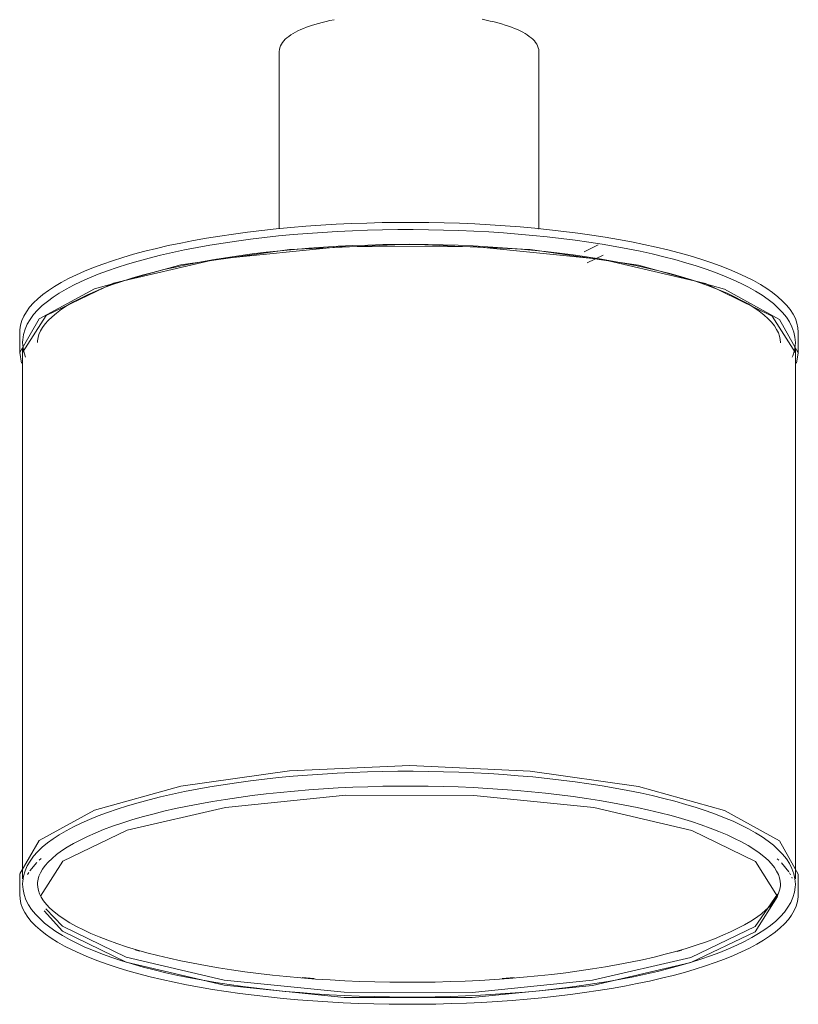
# Model space of a CAD drawing. Header units: millimetres. Extents: x 2834 to 10851, y -1034 to 7771.
# Tile 2 of 9: x 6365 to 6575, y -701 to -435. Entities that reach past the tile are written whole.
import ezdxf

# ---------------------------------------------------------------- set-up
doc = ezdxf.new("R2010")
doc.units = ezdxf.units.MM
doc.layers.add('E-LITE-EQPM', color=7, linetype='Continuous', lineweight=20)

# ---------------------------------------------------------------- blocks, each defined once
blk = doc.blocks.new('64314-5L   _Suspended_tensor - 64314-47-5L MAMBO Black_rattan pendant lamp ø210-5L-721066-00 Isometrico PDF')
at = {"layer": 'E-LITE-EQPM', "color": 253, "lineweight": 15, "true_color": 0xaaaaaa}
for p, q in [((3158.6, -443.98), (3158.6, -491.84)), ((3228.6, -491.86), (3228.6, -443.98)), ((3244.58, -496.16), (3240.8, -497.97)), ((3241.65, -500.99), (3245.92, -498.94)), ((3088.58, -519.71), (3088.58, -519.64)), ((3088.58, -519.71), (3088.58, -525.19)), ((3298.58, -525.19), (3298.58, -519.71)), ((3089.38, -522.47), (3089.38, -522.39)), ((3093.38, -522.47), (3093.38, -522.42)), ((3293.78, -522.47), (3293.78, -522.51)), ((3297.78, -522.47), (3297.78, -522.54)), ((3088.58, -525.19), (3089.09, -528.07)), ((3089.38, -524.06), (3089.38, -667.09)), ((3297.78, -667.09), (3297.78, -524.06)), ((3298.09, -528.02), (3298.58, -525.25)), ((3091.31, -664.98), (3093.21, -662.7)), ((3093.84, -662.1), (3094.35, -661.64)), ((3292.92, -661.74), (3293.33, -662.1)), ((3294.07, -662.83), (3296, -665.2)), ((3088.58, -665.85), (3088.58, -671.32)), ((3090.71, -665.93), (3091.05, -665.38)), ((3296.18, -665.48), (3296.5, -666.03)), ((3298.58, -671.32), (3298.58, -665.85)), ((3089.38, -668.57), (3089.38, -668.49)), ((3093.38, -668.57), (3093.38, -668.52)), ((3293.78, -668.57), (3293.78, -668.62)), ((3296.84, -666.7), (3296.96, -666.96)), ((3297.78, -668.57), (3297.78, -668.65)), ((3298.58, -671.32), (3298.58, -671.39)), ((3119.75, -686.32), (3120.93, -686.65)), ((3265.89, -686.74), (3267.2, -686.38)), ((3164.76, -693.73), (3168.02, -693.98)), ((3218.69, -694.01), (3221.95, -693.77))]:
    blk.add_line(p, q, dxfattribs=at)
for points in [[(3228.6, -443.98, 0), (3228.56, -443.47, 0), (3228.46, -442.96, 0), (3228.28, -442.47, 0), (3228.04, -442, 0), (3227.74, -441.54, 0), (3227.39, -441.1, 0), (3226.99, -440.68, 0), (3226.54, -440.27, 0), (3226.03, -439.88, 0), (3225.49, -439.5, 0), (3224.89, -439.13, 0), (3224.25, -438.77, 0), (3223.57, -438.42, 0), (3222.84, -438.08, 0), (3222.06, -437.75, 0), (3221.25, -437.43, 0), (3220.39, -437.12, 0), (3219.49, -436.83, 0), (3218.55, -436.54, 0), (3217.57, -436.26, 0), (3216.56, -436, 0), (3215.51, -435.75, 0), (3214.43, -435.51, 0), (3213.31, -435.28, 0)], [(3173.37, -435.39, 0), (3172.27, -435.62, 0), (3171.21, -435.86, 0), (3170.17, -436.12, 0), (3169.18, -436.39, 0), (3168.22, -436.67, 0), (3167.3, -436.96, 0), (3166.77, -437.14, 0)], [(3158.6, -443.98, 0), (3158.64, -443.47, 0), (3158.75, -442.96, 0), (3158.92, -442.47, 0), (3159.16, -442, 0), (3159.46, -441.54, 0), (3159.81, -441.1, 0), (3160.22, -440.68, 0), (3160.67, -440.27, 0), (3161.17, -439.88, 0), (3161.72, -439.5, 0), (3162.31, -439.13, 0), (3162.95, -438.77, 0), (3163.64, -438.42, 0), (3164.37, -438.08, 0), (3165.14, -437.75, 0), (3165.96, -437.43, 0), (3166.77, -437.14, 0)], [(3298.58, -519.71, 0), (3298.49, -518.47, 0), (3298.22, -517.23, 0), (3297.78, -516, 0), (3297.17, -514.79, 0), (3296.39, -513.6, 0), (3295.44, -512.42, 0), (3294.34, -511.27, 0), (3293.07, -510.13, 0), (3291.65, -509.01, 0), (3290.08, -507.91, 0), (3288.35, -506.83, 0), (3286.48, -505.78, 0), (3284.45, -504.75, 0), (3282.29, -503.74, 0), (3279.98, -502.76, 0), (3277.54, -501.81, 0), (3274.96, -500.89, 0), (3272.26, -499.99, 0), (3269.43, -499.13, 0), (3266.48, -498.3, 0), (3263.42, -497.5, 0), (3260.24, -496.74, 0), (3256.96, -496.02, 0), (3253.58, -495.33, 0), (3250.1, -494.68, 0), (3246.53, -494.07, 0), (3242.88, -493.5, 0), (3239.15, -492.97, 0), (3235.35, -492.48, 0), (3231.48, -492.04, 0), (3227.55, -491.64, 0), (3223.57, -491.28, 0), (3219.54, -490.97, 0), (3215.46, -490.7, 0), (3211.36, -490.48, 0), (3207.22, -490.31, 0), (3203.06, -490.18, 0), (3198.89, -490.1, 0), (3194.71, -490.06, 0), (3190.52, -490.07, 0), (3186.35, -490.13, 0), (3182.18, -490.23, 0), (3178.03, -490.38, 0), (3173.91, -490.58, 0), (3169.82, -490.82, 0), (3165.76, -491.11, 0), (3161.75, -491.44, 0), (3157.79, -491.82, 0), (3153.89, -492.24, 0), (3150.05, -492.7, 0), (3146.28, -493.21, 0), (3142.58, -493.76, 0), (3138.97, -494.34, 0), (3135.44, -494.97, 0), (3132.01, -495.64, 0), (3128.67, -496.34, 0), (3125.44, -497.09, 0), (3122.31, -497.86, 0), (3119.3, -498.68, 0), (3116.41, -499.52, 0), (3113.64, -500.4, 0), (3110.99, -501.31, 0), (3108.48, -502.24, 0), (3106.1, -503.21, 0), (3103.86, -504.2, 0), (3101.76, -505.22, 0), (3099.8, -506.26, 0), (3097.99, -507.33, 0), (3096.34, -508.41, 0), (3094.83, -509.52, 0), (3093.48, -510.65, 0), (3092.29, -511.8, 0), (3091.26, -512.96, 0), (3090.39, -514.15, 0), (3089.69, -515.35, 0), (3089.15, -516.57, 0), (3088.79, -517.8, 0), (3088.6, -519.04, 0), (3088.58, -519.64, 0)], [(3297.78, -522.47, 0), (3297.68, -521.04, 0), (3297.37, -519.64, 0), (3296.88, -518.26, 0), (3296.2, -516.93, 0), (3295.36, -515.63, 0), (3294.35, -514.38, 0), (3293.19, -513.16, 0), (3291.88, -511.98, 0), (3290.42, -510.83, 0), (3288.81, -509.71, 0), (3287.06, -508.62, 0), (3285.17, -507.56, 0), (3283.14, -506.53, 0), (3280.98, -505.52, 0), (3278.68, -504.54, 0), (3276.25, -503.6, 0), (3273.7, -502.68, 0), (3271.02, -501.79, 0), (3268.22, -500.94, 0), (3265.3, -500.12, 0), (3262.28, -499.33, 0), (3259.14, -498.58, 0), (3255.91, -497.87, 0), (3252.58, -497.19, 0), (3249.15, -496.55, 0), (3245.64, -495.95, 0), (3242.04, -495.39, 0), (3238.37, -494.87, 0), (3234.63, -494.39, 0), (3230.83, -493.95, 0), (3226.96, -493.56, 0), (3223.05, -493.21, 0), (3219.08, -492.9, 0), (3215.08, -492.64, 0), (3211.05, -492.42, 0), (3206.98, -492.25, 0), (3202.9, -492.12, 0), (3198.8, -492.04, 0), (3194.69, -492.01, 0), (3190.58, -492.02, 0), (3186.47, -492.07, 0), (3182.38, -492.17, 0), (3178.3, -492.32, 0), (3174.25, -492.51, 0), (3170.23, -492.75, 0), (3166.24, -493.04, 0), (3162.3, -493.36, 0), (3158.41, -493.73, 0), (3154.57, -494.15, 0), (3150.8, -494.6, 0), (3147.09, -495.1, 0), (3143.45, -495.64, 0), (3139.89, -496.22, 0), (3136.42, -496.84, 0), (3133.04, -497.49, 0), (3129.75, -498.19, 0), (3126.56, -498.92, 0), (3123.47, -499.69, 0), (3120.5, -500.49, 0), (3117.64, -501.33, 0), (3114.89, -502.2, 0), (3112.27, -503.1, 0), (3109.77, -504.03, 0), (3107.4, -504.99, 0), (3105.16, -505.98, 0), (3103.06, -507, 0), (3101.1, -508.04, 0), (3099.27, -509.12, 0), (3097.59, -510.22, 0), (3096.05, -511.36, 0), (3094.66, -512.52, 0), (3093.41, -513.72, 0), (3092.32, -514.95, 0), (3091.39, -516.22, 0), (3090.62, -517.54, 0), (3090.03, -518.89, 0), (3089.62, -520.28, 0), (3089.41, -521.7, 0), (3089.38, -522.39, 0)], [(3298.58, -525.25, 0), (3293.51, -516.22, 0), (3278.66, -508.05, 0), (3255.48, -501.57, 0), (3226.25, -497.4, 0), (3193.81, -495.95, 0), (3161.35, -497.36, 0), (3132.05, -501.5, 0), (3108.77, -507.95, 0), (3093.79, -516.09, 0), (3088.58, -525.13, 0)], [(3297.78, -525.25, 0), (3291.57, -515.33, 0), (3273.55, -506.59, 0), (3245.88, -500.09, 0), (3211.9, -496.62, 0), (3175.71, -496.6, 0), (3141.68, -500.03, 0), (3113.9, -506.49, 0), (3095.74, -515.21, 0), (3089.38, -525.13, 0)], [(3293.78, -522.47, 0), (3293.72, -521.61, 0), (3293.53, -520.74, 0), (3293.21, -519.85, 0), (3292.74, -518.93, 0), (3292.12, -517.99, 0), (3291.35, -517.02, 0), (3290.41, -516.04, 0), (3289.3, -515.04, 0), (3288.04, -514.05, 0), (3286.61, -513.05, 0), (3285.03, -512.06, 0), (3283.29, -511.09, 0), (3281.39, -510.12, 0), (3279.36, -509.18, 0), (3277.17, -508.25, 0), (3274.85, -507.34, 0), (3272.4, -506.46, 0), (3269.81, -505.6, 0), (3267.09, -504.78, 0), (3264.26, -503.98, 0), (3261.31, -503.21, 0), (3258.25, -502.48, 0), (3255.08, -501.78, 0), (3251.81, -501.11, 0), (3248.45, -500.48, 0), (3244.99, -499.89, 0), (3241.45, -499.34, 0), (3237.84, -498.83, 0), (3234.15, -498.36, 0), (3230.4, -497.93, 0), (3226.58, -497.54, 0), (3222.71, -497.19, 0), (3218.8, -496.89, 0), (3214.84, -496.63, 0), (3210.85, -496.42, 0), (3206.83, -496.25, 0), (3202.79, -496.12, 0), (3198.74, -496.04, 0), (3194.68, -496.01, 0), (3190.61, -496.02, 0), (3186.55, -496.07, 0), (3182.5, -496.17, 0), (3178.47, -496.32, 0), (3174.46, -496.51, 0), (3170.49, -496.74, 0), (3166.55, -497.02, 0), (3162.66, -497.35, 0), (3158.81, -497.71, 0), (3155.03, -498.12, 0), (3151.3, -498.57, 0), (3147.65, -499.06, 0), (3144.07, -499.59, 0), (3140.57, -500.16, 0), (3137.15, -500.77, 0), (3133.83, -501.41, 0), (3130.61, -502.1, 0), (3127.49, -502.81, 0), (3124.48, -503.56, 0), (3121.58, -504.34, 0), (3118.8, -505.15, 0), (3116.14, -506, 0), (3113.61, -506.86, 0), (3111.22, -507.76, 0), (3108.96, -508.67, 0), (3106.84, -509.61, 0), (3104.87, -510.56, 0), (3103.05, -511.53, 0), (3101.38, -512.52, 0), (3099.87, -513.51, 0), (3098.52, -514.51, 0), (3097.33, -515.5, 0), (3096.3, -516.49, 0), (3095.43, -517.47, 0), (3094.73, -518.43, 0), (3094.18, -519.36, 0), (3093.78, -520.27, 0), (3093.53, -521.15, 0), (3093.4, -522.01, 0), (3093.38, -522.42, 0)], [(3089.38, -522.47, 0), (3089.48, -523.89, 0), (3089.78, -525.29, 0), (3090.19, -526.43, 0)], [(3296.96, -526.42, 0), (3297.13, -526.04, 0), (3297.54, -524.65, 0), (3297.75, -523.23, 0), (3297.78, -522.54, 0)], [(3298.58, -665.91, 0), (3293.51, -656.87, 0), (3278.66, -648.71, 0), (3255.48, -642.23, 0), (3226.25, -638.06, 0), (3193.81, -636.6, 0), (3161.35, -638.02, 0), (3132.05, -642.15, 0), (3108.77, -648.61, 0), (3093.79, -656.75, 0), (3088.58, -665.78, 0)], [(3297.78, -668.57, 0), (3297.68, -667.15, 0), (3297.37, -665.74, 0), (3296.88, -664.37, 0), (3296.2, -663.03, 0), (3295.36, -661.74, 0), (3294.35, -660.49, 0), (3293.19, -659.27, 0), (3291.88, -658.09, 0), (3290.42, -656.94, 0), (3288.81, -655.82, 0), (3287.06, -654.73, 0), (3285.17, -653.66, 0), (3283.14, -652.63, 0), (3280.98, -651.62, 0), (3278.68, -650.65, 0), (3276.25, -649.7, 0), (3273.7, -648.78, 0), (3271.02, -647.9, 0), (3268.22, -647.04, 0), (3265.3, -646.22, 0), (3262.28, -645.44, 0), (3259.14, -644.69, 0), (3255.91, -643.97, 0), (3252.58, -643.29, 0), (3249.15, -642.65, 0), (3245.64, -642.05, 0), (3242.04, -641.49, 0), (3238.37, -640.97, 0), (3234.63, -640.49, 0), (3230.83, -640.05, 0), (3226.96, -639.66, 0), (3223.05, -639.31, 0), (3219.08, -639, 0), (3215.08, -638.74, 0), (3211.05, -638.53, 0), (3206.98, -638.35, 0), (3202.9, -638.23, 0), (3198.8, -638.15, 0), (3194.69, -638.11, 0), (3190.58, -638.12, 0), (3186.47, -638.18, 0), (3182.38, -638.28, 0), (3178.3, -638.43, 0), (3174.25, -638.62, 0), (3170.23, -638.86, 0), (3166.24, -639.14, 0), (3162.3, -639.47, 0), (3158.41, -639.84, 0), (3154.57, -640.25, 0), (3150.8, -640.71, 0), (3147.09, -641.2, 0), (3143.45, -641.74, 0), (3139.89, -642.32, 0), (3136.42, -642.94, 0), (3133.04, -643.6, 0), (3129.75, -644.29, 0), (3126.56, -645.03, 0), (3123.47, -645.79, 0), (3120.5, -646.6, 0), (3117.64, -647.43, 0), (3114.89, -648.3, 0), (3112.27, -649.2, 0), (3109.77, -650.13, 0), (3107.4, -651.09, 0), (3105.16, -652.08, 0), (3103.06, -653.1, 0), (3101.1, -654.15, 0), (3099.27, -655.22, 0), (3097.59, -656.33, 0), (3096.05, -657.46, 0), (3094.66, -658.63, 0), (3093.41, -659.82, 0), (3092.32, -661.06, 0), (3091.39, -662.33, 0), (3090.62, -663.64, 0), (3090.03, -665, 0), (3089.62, -666.39, 0), (3089.41, -667.8, 0), (3089.38, -668.49, 0)], [(3293.78, -668.57, 0), (3293.72, -667.72, 0), (3293.53, -666.85, 0), (3293.21, -665.96, 0), (3292.74, -665.04, 0), (3292.12, -664.09, 0), (3291.35, -663.13, 0), (3290.41, -662.14, 0), (3289.3, -661.15, 0), (3288.04, -660.15, 0), (3286.61, -659.16, 0), (3285.03, -658.17, 0), (3283.29, -657.19, 0), (3281.39, -656.23, 0), (3279.36, -655.28, 0), (3277.17, -654.35, 0), (3274.85, -653.45, 0), (3272.4, -652.57, 0), (3269.81, -651.71, 0), (3267.09, -650.88, 0), (3264.26, -650.08, 0), (3261.31, -649.32, 0), (3258.25, -648.58, 0), (3255.08, -647.88, 0), (3251.81, -647.22, 0), (3248.45, -646.59, 0), (3244.99, -646, 0), (3241.45, -645.45, 0), (3237.84, -644.93, 0), (3234.15, -644.46, 0), (3230.4, -644.03, 0), (3226.58, -643.64, 0), (3222.71, -643.3, 0), (3218.8, -642.99, 0), (3214.84, -642.74, 0), (3210.85, -642.52, 0), (3206.83, -642.35, 0), (3202.79, -642.23, 0), (3198.74, -642.15, 0), (3194.68, -642.11, 0), (3190.61, -642.12, 0), (3186.55, -642.18, 0), (3182.5, -642.28, 0), (3178.47, -642.42, 0), (3174.46, -642.61, 0), (3170.49, -642.85, 0), (3166.55, -643.13, 0), (3162.66, -643.45, 0), (3158.81, -643.82, 0), (3155.03, -644.22, 0), (3151.3, -644.67, 0), (3147.65, -645.17, 0), (3144.07, -645.7, 0), (3140.57, -646.27, 0), (3137.15, -646.87, 0), (3133.83, -647.52, 0), (3130.61, -648.2, 0), (3127.49, -648.92, 0), (3124.48, -649.67, 0), (3121.58, -650.45, 0), (3118.8, -651.26, 0), (3116.14, -652.1, 0), (3113.61, -652.97, 0), (3111.22, -653.86, 0), (3108.96, -654.78, 0), (3106.84, -655.71, 0), (3104.87, -656.67, 0), (3103.05, -657.64, 0), (3101.38, -658.62, 0), (3099.87, -659.61, 0), (3098.52, -660.61, 0), (3097.33, -661.61, 0), (3096.3, -662.6, 0), (3095.43, -663.57, 0), (3094.73, -664.53, 0), (3094.18, -665.47, 0), (3093.78, -666.37, 0), (3093.53, -667.25, 0), (3093.4, -668.11, 0), (3093.38, -668.52, 0)], [(3292.98, -671.93, 0), (3287.06, -662.46, 0), (3269.86, -654.13, 0), (3243.47, -647.93, 0), (3211.06, -644.62, 0), (3176.53, -644.6, 0), (3144.07, -647.87, 0), (3117.57, -654.03, 0), (3100.25, -662.35, 0), (3094.18, -671.81, 0)], [(3089.38, -668.57, 0), (3089.48, -669.99, 0), (3089.78, -671.4, 0), (3090.28, -672.77, 0), (3090.95, -674.11, 0), (3091.8, -675.4, 0), (3092.81, -676.66, 0), (3093.97, -677.87, 0), (3095.28, -679.05, 0), (3096.74, -680.2, 0), (3098.35, -681.32, 0), (3100.09, -682.41, 0), (3101.98, -683.48, 0), (3104.01, -684.51, 0), (3106.18, -685.52, 0), (3108.48, -686.49, 0), (3110.9, -687.44, 0), (3113.46, -688.36, 0), (3116.14, -689.24, 0), (3118.94, -690.1, 0), (3121.85, -690.92, 0), (3124.88, -691.7, 0), (3128.01, -692.46, 0), (3131.25, -693.17, 0), (3134.58, -693.85, 0), (3138.01, -694.49, 0), (3141.52, -695.09, 0), (3145.11, -695.65, 0), (3148.78, -696.17, 0), (3152.53, -696.65, 0), (3156.33, -697.09, 0), (3160.19, -697.48, 0), (3164.11, -697.83, 0), (3168.07, -698.14, 0), (3172.08, -698.4, 0), (3176.11, -698.62, 0), (3180.18, -698.79, 0), (3184.26, -698.91, 0), (3188.36, -699, 0), (3192.47, -699.03, 0), (3196.58, -699.02, 0), (3200.68, -698.96, 0), (3204.78, -698.86, 0), (3208.85, -698.71, 0), (3212.91, -698.52, 0), (3216.93, -698.28, 0), (3220.91, -698, 0), (3224.86, -697.67, 0), (3228.75, -697.3, 0), (3232.59, -696.89, 0), (3236.36, -696.43, 0), (3240.07, -695.94, 0), (3243.71, -695.4, 0), (3247.26, -694.82, 0), (3250.74, -694.2, 0), (3254.12, -693.54, 0), (3257.41, -692.85, 0), (3260.6, -692.11, 0), (3263.68, -691.35, 0), (3266.66, -690.54, 0), (3269.52, -689.71, 0), (3272.27, -688.84, 0), (3274.89, -687.94, 0), (3277.39, -687.01, 0), (3279.76, -686.05, 0), (3281.99, -685.06, 0), (3284.09, -684.04, 0), (3286.06, -682.99, 0), (3287.88, -681.92, 0), (3289.57, -680.81, 0), (3291.11, -679.68, 0), (3292.5, -678.52, 0), (3293.74, -677.32, 0), (3294.83, -676.08, 0), (3295.77, -674.81, 0), (3296.54, -673.5, 0), (3297.13, -672.14, 0), (3297.54, -670.75, 0), (3297.75, -669.34, 0), (3297.78, -668.65, 0)], [(3093.38, -668.57, 0), (3093.44, -669.42, 0), (3093.63, -670.29, 0), (3093.95, -671.18, 0), (3094.41, -672.1, 0), (3095.03, -673.05, 0), (3095.81, -674.02, 0), (3096.75, -675, 0), (3097.85, -675.99, 0), (3099.12, -676.99, 0), (3100.55, -677.98, 0), (3102.13, -678.97, 0), (3103.87, -679.95, 0), (3105.76, -680.91, 0), (3107.8, -681.86, 0), (3109.98, -682.79, 0), (3112.31, -683.69, 0), (3114.76, -684.58, 0), (3117.35, -685.43, 0), (3120.06, -686.26, 0), (3122.9, -687.06, 0), (3125.85, -687.82, 0), (3128.91, -688.56, 0), (3132.08, -689.26, 0), (3135.35, -689.92, 0), (3138.71, -690.55, 0), (3142.17, -691.14, 0), (3145.7, -691.69, 0), (3149.32, -692.21, 0), (3153.01, -692.68, 0), (3156.76, -693.11, 0), (3160.57, -693.5, 0), (3164.44, -693.84, 0), (3168.36, -694.15, 0), (3172.31, -694.41, 0), (3176.3, -694.62, 0), (3180.32, -694.79, 0), (3184.36, -694.92, 0), (3188.42, -695, 0), (3192.48, -695.03, 0), (3196.55, -695.02, 0), (3200.61, -694.96, 0), (3204.66, -694.86, 0), (3208.69, -694.72, 0), (3212.69, -694.53, 0), (3216.67, -694.29, 0), (3220.61, -694.01, 0), (3224.5, -693.69, 0), (3228.34, -693.32, 0), (3232.13, -692.92, 0), (3235.86, -692.47, 0), (3239.51, -691.98, 0), (3243.09, -691.45, 0), (3246.59, -690.88, 0), (3250, -690.27, 0), (3253.33, -689.62, 0), (3256.55, -688.94, 0), (3259.67, -688.22, 0), (3262.68, -687.48, 0), (3265.58, -686.69, 0), (3268.36, -685.88, 0), (3271.01, -685.04, 0), (3273.54, -684.17, 0), (3275.94, -683.28, 0), (3278.2, -682.36, 0), (3280.31, -681.43, 0), (3282.28, -680.47, 0), (3284.11, -679.5, 0), (3285.77, -678.52, 0), (3287.29, -677.53, 0), (3288.64, -676.53, 0), (3289.83, -675.53, 0), (3290.86, -674.55, 0), (3291.72, -673.57, 0), (3292.43, -672.61, 0), (3292.98, -671.68, 0), (3293.37, -670.77, 0), (3293.63, -669.89, 0), (3293.76, -669.03, 0), (3293.78, -668.62, 0)], [(3088.58, -671.32, 0), (3088.67, -672.57, 0), (3088.93, -673.81, 0), (3089.38, -675.03, 0), (3089.99, -676.24, 0), (3090.77, -677.44, 0), (3091.71, -678.61, 0), (3092.82, -679.77, 0), (3094.08, -680.91, 0), (3095.5, -682.03, 0), (3097.08, -683.13, 0), (3098.81, -684.2, 0), (3100.68, -685.26, 0), (3102.7, -686.29, 0), (3104.87, -687.29, 0), (3107.18, -688.27, 0), (3109.62, -689.23, 0), (3112.19, -690.15, 0), (3114.9, -691.05, 0), (3117.72, -691.91, 0), (3120.67, -692.74, 0), (3123.74, -693.53, 0), (3126.91, -694.3, 0), (3130.2, -695.02, 0), (3133.58, -695.71, 0), (3137.06, -696.36, 0), (3140.62, -696.97, 0), (3144.27, -697.54, 0), (3148, -698.07, 0), (3151.81, -698.55, 0), (3155.68, -699, 0), (3159.61, -699.4, 0), (3163.59, -699.75, 0), (3167.62, -700.07, 0), (3171.69, -700.33, 0), (3175.8, -700.55, 0), (3179.94, -700.73, 0), (3184.1, -700.86, 0), (3188.27, -700.94, 0), (3192.45, -700.98, 0), (3196.63, -700.97, 0), (3200.81, -700.91, 0), (3204.98, -700.8, 0), (3209.13, -700.65, 0), (3213.25, -700.46, 0), (3217.34, -700.22, 0), (3221.4, -699.93, 0), (3225.41, -699.6, 0), (3229.37, -699.22, 0), (3233.27, -698.8, 0), (3237.11, -698.34, 0), (3240.88, -697.83, 0), (3244.57, -697.28, 0), (3248.19, -696.69, 0), (3251.71, -696.06, 0), (3255.15, -695.4, 0), (3258.48, -694.69, 0), (3261.72, -693.95, 0), (3264.84, -693.17, 0), (3267.85, -692.36, 0), (3270.75, -691.51, 0), (3273.52, -690.64, 0), (3276.17, -689.73, 0), (3278.68, -688.79, 0), (3281.06, -687.83, 0), (3283.3, -686.83, 0), (3285.4, -685.82, 0), (3287.36, -684.78, 0), (3289.16, -683.71, 0), (3290.82, -682.62, 0), (3292.33, -681.52, 0), (3293.67, -680.39, 0), (3294.87, -679.24, 0), (3295.9, -678.07, 0), (3296.77, -676.89, 0), (3297.47, -675.69, 0), (3298.01, -674.47, 0), (3298.37, -673.24, 0), (3298.55, -672, 0), (3298.58, -671.39, 0)], [(3095.65, -675.24, 0), (3100.1, -679.9, 0), (3117.29, -688.24, 0), (3143.69, -694.43, 0), (3176.1, -697.74, 0), (3210.62, -697.76, 0), (3243.09, -694.5, 0), (3269.58, -688.33, 0), (3286.91, -680.02, 0), (3292.94, -671.23, 0)], [(3095.21, -675.76, 0), (3100.1, -681.28, 0), (3117.29, -689.62, 0), (3143.69, -695.82, 0), (3176.1, -699.12, 0), (3210.62, -699.15, 0), (3243.09, -695.88, 0), (3269.58, -689.71, 0), (3286.91, -681.4, 0), (3292.98, -671.93, 0)]]:
    blk.add_polyline3d(points, dxfattribs=at)

msp = doc.modelspace()

# ---------------------------------------------------------------- block references
at = {"layer": 'E-LITE-EQPM', "color": 253, "lineweight": 15, "true_color": 0xaaaaaa}
msp.add_blockref('64314-5L   _Suspended_tensor - 64314-47-5L MAMBO Black_rattan pendant lamp ø210-5L-721066-00 Isometrico PDF', (3276.42, 0), dxfattribs=at)

doc.saveas('drawing.dxf')
